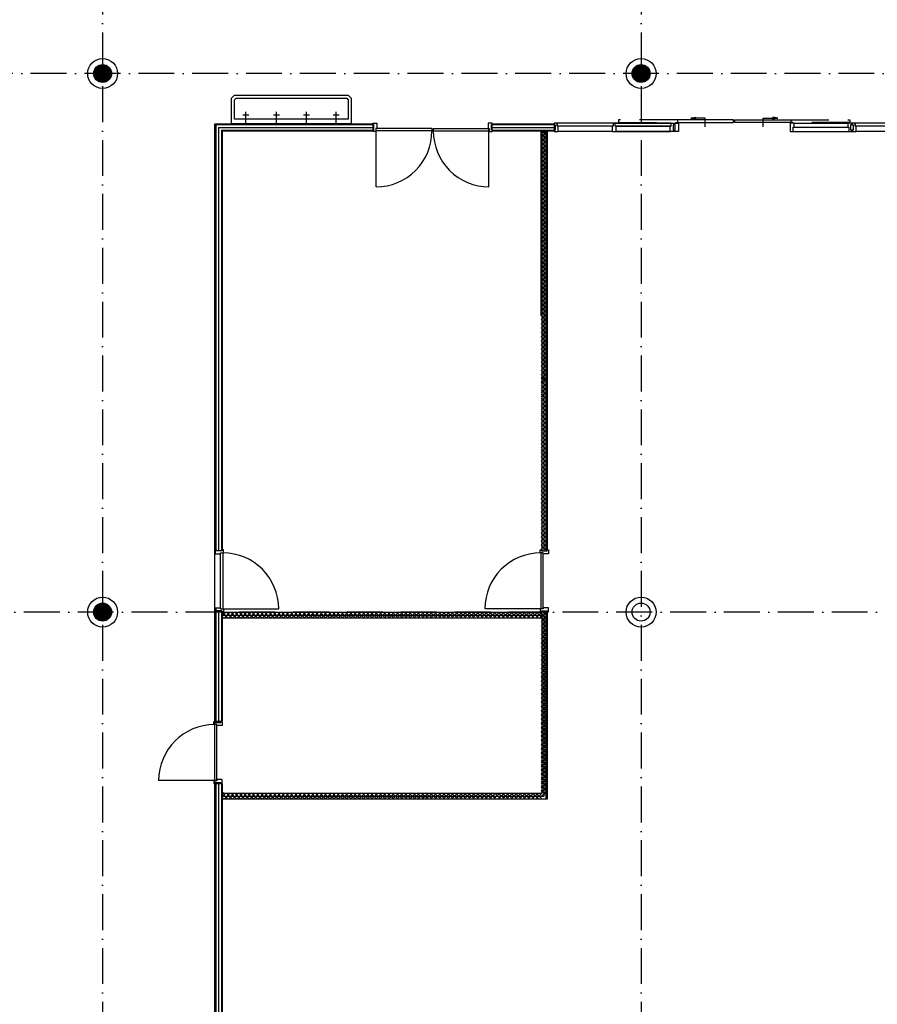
# Model space of a CAD drawing. Header units: millimetres. Extents: x 90707 to 450385, y -1262 to 949019.
# Tile 28 of 60: x 146660 to 160994, y 51254 to 67708. Entities that reach past the tile are written whole.
import ezdxf
from ezdxf.enums import TextEntityAlignment as Align

# ---------------------------------------------------------------- set-up
doc = ezdxf.new("R2010")
doc.units = ezdxf.units.MM
doc.header["$LTSCALE"] = 100
doc.linetypes.add('DASHDOT', pattern=[9, 6, -1.5, 0, -1.5])
doc.linetypes.add('HIDDEN', pattern=[9.525, 6.35, -3.175])
for name, color, linetype in [('AL$1----_ALGEMEEN', 7, 'CONTINUOUS'), ('AL$1----_MAATVOERING', 7, 'CONTINUOUS'), ('AL$7----_STRAMIEN', 1, 'DASHDOT'), ('AL$8----_HULPKOLOM', 2, 'CONTINUOUS'), ('AL22----_BINNENWAND', 7, 'CONTINUOUS'), ('AL28----_KONSTRUKTIE', 3, 'CONTINUOUS'), ('AL31----_BUITENKOZ', 7, 'CONTINUOUS'), ('AL32----_BINNENKOZ', 7, 'CONTINUOUS'), ('AL32----_DRAAIRICHTING', 1, 'CONTINUOUS'), ('AL74----_INRSANITAIR', 7, 'CONTINUOUS'), ('ALL-----_REFLIJNEN', 8, 'CONTINUOUS'), ('ALXAA---_GEWBETON', 12, 'CONTINUOUS'), ('EL6441--_DATACOM', 3, 'CONTINUOUS'), ('VOLGNUMMER', 7, 'CONTINUOUS')]:
    doc.layers.add(name, color=color, linetype=linetype)
doc.styles.get("Standard").update_dxf_attribs({"font": 'iso.shx'})

# ---------------------------------------------------------------- blocks, each defined once
blk = doc.blocks.new('A$Cca306792')
at = {"layer": 'AL$1----_ALGEMEEN', "color": 8}
for p, q in [((64259, 67066), (64301, 67107)), ((64259, 66995), (64359, 67095)), ((64259, 67071), (64359, 66971)), ((64259, 66925), (64359, 67025)), ((64259, 67000), (64359, 66900)), ((64294, 67107), (64359, 67042)), ((64259, 66854), (64359, 66954)), ((64259, 66930), (64359, 66830)), ((64259, 66783), (64359, 66883)), ((64259, 66859), (64359, 66759)), ((64259, 66712), (64359, 66812)), ((64259, 66788), (64359, 66688)), ((64259, 66642), (64359, 66742)), ((64259, 66717), (64359, 66617)), ((64259, 66571), (64359, 66671)), ((64259, 66647), (64359, 66547)), ((64259, 66500), (64359, 66600)), ((64259, 66576), (64359, 66476)), ((64259, 66430), (64359, 66530)), ((64259, 66505), (64359, 66405)), ((64259, 66359), (64359, 66459)), ((64259, 66435), (64359, 66335)), ((64259, 66288), (64359, 66388)), ((64259, 66364), (64359, 66264)), ((64259, 66217), (64359, 66317)), ((64259, 66293), (64359, 66193)), ((64259, 66147), (64359, 66247)), ((64259, 66222), (64359, 66122)), ((64259, 66076), (64359, 66176)), ((64259, 66152), (64359, 66052)), ((64259, 66005), (64359, 66105)), ((64259, 66081), (64359, 65981)), ((64259, 65935), (64359, 66035)), ((64259, 66010), (64359, 65910)), ((64259, 65864), (64359, 65964)), ((64259, 65940), (64359, 65840)), ((64259, 65793), (64359, 65893)), ((64259, 65869), (64359, 65769)), ((64259, 65722), (64359, 65822)), ((64259, 65798), (64359, 65698)), ((64259, 65652), (64359, 65752)), ((64259, 65727), (64359, 65627)), ((64259, 65581), (64359, 65681)), ((64259, 65657), (64359, 65557)), ((64259, 65510), (64359, 65610)), ((64259, 65586), (64359, 65486)), ((64259, 65440), (64359, 65540)), ((64259, 65515), (64359, 65415)), ((64259, 65369), (64359, 65469)), ((64259, 65445), (64359, 65345)), ((64259, 65298), (64359, 65398)), ((64259, 65374), (64359, 65274)), ((64259, 65227), (64359, 65327)), ((64259, 65303), (64359, 65203)), ((64259, 65157), (64359, 65257)), ((64259, 65232), (64359, 65132)), ((64259, 65086), (64359, 65186)), ((64259, 65162), (64359, 65062)), ((64259, 65015), (64359, 65115)), ((64259, 65091), (64359, 64991)), ((64259, 64945), (64359, 65045)), ((64259, 65020), (64359, 64920)), ((64259, 64874), (64359, 64974)), ((64259, 64950), (64359, 64850)), ((64259, 64803), (64359, 64903)), ((64259, 64879), (64359, 64779)), ((64259, 64733), (64359, 64833)), ((64259, 64808), (64359, 64708)), ((64259, 64662), (64359, 64762)), ((64259, 64738), (64359, 64638)), ((64259, 64591), (64359, 64691)), ((64259, 64667), (64359, 64567)), ((64259, 64520), (64359, 64620)), ((64259, 64596), (64359, 64496)), ((64259, 64450), (64359, 64550)), ((64259, 64525), (64359, 64425)), ((64259, 64379), (64359, 64479)), ((64259, 64455), (64359, 64355)), ((64259, 64308), (64359, 64408)), ((64259, 64384), (64359, 64284)), ((64259, 64238), (64359, 64338)), ((64259, 64313), (64359, 64213)), ((64259, 64167), (64359, 64267)), ((64259, 64243), (64359, 64143)), ((64259, 64096), (64359, 64196)), ((64259, 64172), (64359, 64072)), ((64259, 64172), (64359, 64072)), ((64259, 64025), (64359, 64125)), ((64259, 64025), (64359, 64125)), ((64259, 64101), (64341, 64019)), ((64259, 64101), (64359, 64001)), ((64259, 63955), (64359, 64055)), ((64259, 64030), (64359, 63930)), ((64259, 63884), (64359, 63984)), ((64259, 63960), (64359, 63860)), ((64259, 63813), (64359, 63913)), ((64259, 63889), (64359, 63789)), ((64259, 63743), (64359, 63843)), ((64259, 63818), (64359, 63718)), ((64259, 63672), (64359, 63772)), ((64259, 63748), (64359, 63648)), ((64259, 63601), (64359, 63701)), ((64259, 63677), (64359, 63577)), ((64259, 63530), (64359, 63630)), ((64259, 63606), (64359, 63506)), ((64259, 63460), (64359, 63560)), ((64259, 63535), (64359, 63435)), ((64259, 63389), (64359, 63489)), ((64259, 63465), (64359, 63365)), ((64259, 63318), (64359, 63418)), ((64259, 63394), (64359, 63294)), ((64259, 63248), (64359, 63348)), ((64259, 63323), (64359, 63223)), ((64259, 63177), (64359, 63277)), ((64259, 63253), (64359, 63153)), ((64259, 63106), (64359, 63206)), ((64259, 63182), (64359, 63082)), ((64259, 63035), (64359, 63135)), ((64259, 63111), (64341, 63029)), ((64259, 63111), (64359, 63011)), ((64259, 62965), (64359, 63065)), ((64259, 63040), (64359, 62940)), ((64259, 62894), (64359, 62994))]:
    blk.add_line(p, q, dxfattribs=at)
at = {"layer": 'AL$1----_MAATVOERING', "color": 8}
blk.add_line((58803, 51070), (58803, 65105), dxfattribs=at)
at = {"layer": 'AL$7----_STRAMIEN', "color": 1}
for points in [[(56928, 78659), (56928, 39870)], [(65928, 78659), (65928, 39870)], [(86028, 68070), (47456, 68070)], [(146222, 59070), (2867, 59070)]]:
    blk.add_lwpolyline(points, dxfattribs=at)
at = {"layer": 'AL$8----_HULPKOLOM', "color": 8}
for centre in [(56928, 68070), (65928, 68070), (56928, 59070), (65928, 59070)]:
    blk.add_circle(centre, 250, dxfattribs=at)
at = {"layer": 'AL22----_BINNENWAND', "color": 8}
for p, q in [((58803, 59805), (58803, 67232)), ((58803, 67232), (58928, 67232)), ((58803, 67232), (61444, 67232)), ((61444, 67232), (61444, 67107)), ((63441, 67232), (64470, 67232)), ((63441, 67107), (63441, 67232)), ((64477, 67232), (64477, 67107)), ((58928, 67107), (58928, 60116)), ((61444, 67107), (58928, 67107)), ((64476, 67107), (63441, 67107)), ((64259, 64019), (64259, 67107)), ((64259, 67107), (64359, 67107)), ((64359, 67107), (64359, 64019)), ((64359, 67101), (64359, 60098)), ((64259, 62996), (64359, 62897)), ((64259, 62926), (64359, 62826)), ((64259, 62809), (64359, 62909)), ((64259, 62855), (64359, 62756)), ((64259, 62738), (64359, 62838)), ((64259, 62785), (64359, 62686)), ((64259, 62667), (64359, 62767)), ((64259, 62714), (64359, 62615)), ((64259, 62596), (64359, 62696)), ((64259, 62644), (64359, 62545)), ((64259, 62524), (64359, 62625)), ((64259, 62573), (64359, 62474)), ((64259, 62453), (64359, 62554)), ((64259, 62503), (64359, 62404)), ((64259, 62382), (64359, 62483)), ((64259, 62433), (64359, 62334)), ((64259, 62311), (64359, 62412)), ((64259, 62362), (64359, 62263)), ((64259, 62240), (64359, 62341)), ((64259, 62292), (64359, 62193)), ((64259, 62169), (64359, 62270)), ((64259, 62221), (64359, 62122)), ((64259, 62098), (64359, 62199)), ((64259, 62151), (64359, 62052)), ((64259, 62027), (64359, 62128)), ((64259, 62081), (64359, 61982)), ((64259, 61956), (64359, 62057)), ((64259, 62010), (64359, 61911)), ((64259, 61885), (64359, 61986)), ((64259, 61940), (64359, 61841)), ((64259, 61814), (64359, 61915)), ((64259, 61869), (64359, 61770)), ((64259, 61743), (64359, 61844)), ((64259, 61799), (64359, 61700)), ((64259, 61672), (64359, 61773)), ((64259, 61729), (64359, 61630)), ((64259, 61601), (64359, 61702)), ((64259, 61658), (64359, 61559)), ((64259, 61530), (64359, 61631)), ((64259, 61588), (64359, 61489)), ((64259, 61459), (64359, 61560)), ((64259, 61517), (64359, 61418)), ((64259, 61388), (64359, 61489)), ((64259, 61447), (64359, 61348)), ((64259, 61317), (64359, 61418)), ((64259, 61377), (64359, 61277)), ((64259, 61246), (64359, 61347)), ((64259, 61306), (64359, 61207)), ((64259, 61175), (64359, 61276)), ((64259, 61236), (64359, 61137)), ((64259, 61104), (64359, 61205)), ((64259, 61165), (64359, 61066)), ((64259, 61033), (64359, 61134)), ((64259, 61095), (64359, 60996)), ((64259, 60962), (64359, 61063)), ((64259, 61025), (64359, 60925)), ((64259, 60889), (64359, 60990)), ((64259, 60954), (64359, 60855)), ((64259, 60824), (64359, 60925)), ((64259, 60884), (64359, 60785)), ((64259, 60753), (64359, 60854)), ((64259, 60813), (64359, 60714)), ((64259, 60682), (64359, 60783)), ((64259, 60743), (64359, 60644)), ((64259, 60611), (64359, 60711)), ((64259, 60673), (64359, 60573)), ((64259, 60540), (64359, 60640)), ((64259, 60602), (64359, 60503)), ((64259, 60471), (64359, 60572)), ((64259, 60400), (64359, 60501)), ((64259, 60461), (64359, 60362)), ((64259, 60329), (64359, 60430)), ((64259, 60391), (64359, 60292)), ((64259, 60258), (64359, 60359)), ((64259, 60320), (64359, 60221)), ((64259, 60189), (64359, 60289)), ((64259, 60252), (64359, 60153)), ((64259, 60117), (64359, 60218)), ((64259, 60185), (64359, 60086)), ((58928, 59078), (58928, 58970)), ((58928, 59010), (58987, 59070)), ((58958, 58970), (59058, 59070)), ((58997, 59070), (59098, 58970)), ((59029, 58970), (59128, 59070)), ((59068, 59070), (59169, 58970)), ((59099, 58970), (59198, 59070)), ((59139, 59070), (59240, 58970)), ((59170, 58970), (59269, 59070)), ((59210, 59070), (59311, 58970)), ((59240, 58970), (59339, 59070)), ((59281, 59070), (59382, 58970)), ((59310, 58970), (59410, 59070)), ((59352, 59070), (59453, 58970)), ((59381, 58970), (59480, 59070)), ((59423, 59070), (59524, 58970)), ((59451, 58970), (59550, 59070)), ((59494, 59070), (59595, 58970)), ((59522, 58970), (59621, 59070)), ((59565, 59070), (59666, 58970)), ((59592, 58970), (59691, 59070)), ((59636, 59070), (59737, 58970)), ((59662, 58970), (59762, 59070)), ((59707, 59070), (59808, 58970)), ((59733, 58970), (59832, 59070)), ((59778, 59070), (59879, 58970)), ((59803, 58970), (59902, 59070)), ((59849, 59070), (59950, 58970)), ((59874, 58970), (59973, 59070)), ((59920, 59070), (60021, 58970)), ((59944, 58970), (60043, 59070)), ((59991, 59070), (60092, 58970)), ((60015, 58970), (60114, 59070)), ((60062, 59070), (60163, 58970)), ((60085, 58970), (60184, 59070)), ((60133, 59070), (60234, 58970)), ((60155, 58970), (60254, 59070)), ((60204, 59070), (60305, 58970)), ((60226, 58970), (60325, 59070)), ((60275, 59070), (60376, 58970)), ((60296, 58970), (60395, 59070)), ((60346, 59070), (60447, 58970)), ((60367, 58970), (60466, 59070)), ((60417, 59070), (60518, 58970)), ((60437, 58970), (60536, 59070)), ((60488, 59070), (60589, 58970)), ((60507, 58970), (60606, 59070)), ((60559, 59070), (60660, 58970)), ((60578, 58970), (60677, 59070)), ((60630, 59070), (60731, 58970)), ((60648, 58970), (60747, 59070)), ((60701, 59070), (60802, 58970)), ((60719, 58970), (60818, 59070)), ((60772, 59070), (60873, 58970)), ((60789, 58970), (60888, 59070)), ((60843, 59070), (60944, 58970)), ((60859, 58970), (60958, 59070)), ((60914, 59070), (61015, 58970)), ((60930, 58970), (61029, 59070)), ((60985, 59070), (61086, 58970)), ((61000, 58970), (61099, 59070)), ((61057, 59070), (61157, 58970)), ((61071, 58970), (61170, 59070)), ((61128, 59070), (61228, 58970)), ((61141, 58970), (61240, 59070)), ((61199, 59070), (61299, 58970)), ((61211, 58970), (61311, 59070)), ((61270, 59070), (61370, 58970)), ((61282, 58970), (61381, 59070)), ((61341, 59070), (61441, 58970)), ((61352, 58970), (61451, 59070)), ((61412, 59070), (61512, 58970)), ((61423, 58970), (61522, 59070)), ((61483, 59070), (61584, 58970)), ((61493, 58970), (61592, 59070)), ((61554, 59070), (61655, 58970)), ((61563, 58970), (61663, 59070)), ((61625, 59070), (61726, 58970)), ((61634, 58970), (61733, 59070)), ((61696, 59070), (61797, 58970)), ((61704, 58970), (61803, 59070)), ((61767, 59070), (61868, 58970)), ((61775, 58970), (61874, 59070)), ((61838, 59070), (61939, 58970)), ((61845, 58970), (61944, 59070)), ((61909, 59070), (62010, 58970)), ((61915, 58970), (62015, 59070)), ((61980, 59070), (62081, 58970)), ((61986, 58970), (62085, 59070)), ((62051, 59070), (62152, 58970)), ((62056, 58970), (62155, 59070)), ((62122, 59070), (62223, 58970)), ((62127, 58970), (62226, 59070)), ((62193, 59070), (62294, 58970)), ((62197, 58970), (62296, 59070)), ((62264, 59070), (62365, 58970)), ((62267, 58970), (62367, 59070)), ((62335, 59070), (62436, 58970)), ((62338, 58970), (62437, 59070)), ((62406, 59070), (62507, 58970)), ((62408, 58970), (62507, 59070)), ((62477, 59070), (62578, 58970)), ((62479, 58970), (62578, 59070)), ((62548, 59070), (62649, 58970)), ((62549, 58970), (62648, 59070)), ((62619, 58970), (62719, 59070)), ((62619, 59070), (62720, 58970)), ((62690, 58970), (62789, 59070)), ((62690, 59070), (62791, 58970)), ((62760, 58970), (62859, 59070)), ((62761, 59070), (62862, 58970)), ((62831, 58970), (62930, 59070)), ((62832, 59070), (62933, 58970)), ((62901, 58970), (63000, 59070)), ((62903, 59070), (63004, 58970)), ((62971, 58970), (63071, 59070)), ((62974, 59070), (63075, 58970)), ((63042, 58970), (63141, 59070)), ((63045, 59070), (63146, 58970)), ((63112, 58970), (63211, 59070)), ((63116, 59070), (63217, 58970)), ((63183, 58970), (63282, 59070)), ((63187, 59070), (63288, 58970)), ((63253, 58970), (63352, 59070)), ((63258, 59070), (63359, 58970)), ((63324, 58970), (63423, 59070)), ((63329, 59070), (63430, 58970)), ((63394, 58970), (63493, 59070)), ((63400, 59070), (63501, 58970)), ((63464, 58970), (63563, 59070)), ((63471, 59070), (63572, 58970)), ((63535, 58970), (63634, 59070)), ((63542, 59070), (63643, 58970)), ((63605, 58970), (63704, 59070)), ((63613, 59070), (63714, 58970)), ((63676, 58970), (63775, 59070)), ((63684, 59070), (63785, 58970)), ((63746, 58970), (63845, 59070)), ((63755, 59070), (63856, 58970)), ((63816, 58970), (63915, 59070)), ((63826, 59070), (63927, 58970)), ((63887, 58970), (63986, 59070)), ((63897, 59070), (63998, 58970)), ((63957, 58970), (64056, 59070)), ((63968, 59070), (64069, 58970)), ((64028, 58970), (64127, 59070)), ((64039, 59070), (64140, 58970)), ((64098, 58970), (64197, 59070)), ((64110, 59070), (64211, 58970)), ((64181, 59070), (64259, 58992)), ((64252, 59070), (64259, 59063)), ((64259, 59044), (64305, 59091)), ((64259, 58973), (64359, 59074)), ((64293, 59091), (64359, 59025)), ((64359, 59087), (64359, 55943)), ((58803, 51255), (58803, 59024)), ((58928, 59067), (59027, 58970)), ((58928, 59024), (58928, 57255)), ((58928, 58997), (58956, 58970)), ((64168, 58970), (64259, 59061)), ((64239, 58970), (64259, 58990)), ((64259, 59053), (64359, 58954)), ((64259, 58902), (64359, 59003)), ((64259, 58983), (64359, 58884)), ((64259, 58831), (64359, 58932)), ((64259, 58912), (64359, 58813)), ((64259, 58760), (64359, 58861)), ((64259, 58842), (64359, 58743)), ((64259, 58689), (64359, 58790)), ((64259, 58772), (64359, 58673)), ((64259, 58618), (64359, 58719)), ((64259, 58701), (64359, 58602)), ((64259, 58547), (64359, 58648)), ((64259, 58631), (64359, 58532)), ((64259, 58476), (64359, 58577)), ((64259, 58560), (64359, 58461)), ((64259, 58405), (64359, 58506)), ((64259, 58490), (64359, 58391)), ((64259, 58334), (64359, 58435)), ((64259, 58420), (64359, 58321)), ((64259, 58263), (64359, 58364)), ((64259, 58349), (64359, 58250)), ((64259, 58192), (64359, 58293)), ((64259, 58279), (64359, 58180)), ((64259, 58121), (64359, 58222)), ((64259, 58208), (64359, 58109)), ((64259, 58050), (64359, 58151)), ((64259, 58138), (64359, 58039)), ((64259, 57979), (64359, 58080)), ((64259, 58068), (64359, 57968)), ((64259, 57908), (64359, 58009)), ((64259, 57997), (64359, 57898)), ((64259, 57837), (64359, 57938)), ((64259, 57927), (64359, 57828)), ((64259, 57766), (64359, 57867)), ((64259, 57856), (64359, 57757)), ((64259, 57695), (64359, 57796)), ((64259, 57786), (64359, 57687)), ((64259, 57624), (64359, 57725)), ((64259, 57716), (64359, 57616)), ((64259, 57553), (64359, 57654)), ((64259, 57645), (64359, 57546)), ((64259, 57482), (64359, 57583)), ((64259, 57575), (64359, 57476)), ((64259, 57411), (64359, 57512)), ((64259, 57504), (64359, 57405)), ((64259, 57340), (64359, 57441)), ((64259, 57434), (64359, 57335)), ((64259, 57269), (64359, 57370)), ((64259, 57364), (64359, 57264)), ((64259, 57198), (64359, 57299)), ((64259, 57293), (64359, 57194)), ((58919, 57240), (58794, 57240)), ((64259, 57127), (64359, 57228)), ((64259, 57223), (64359, 57124)), ((64259, 57056), (64359, 57157)), ((64259, 57152), (64359, 57053)), ((64259, 56985), (64359, 57086)), ((64259, 57082), (64359, 56983)), ((64259, 56914), (64359, 57015)), ((64259, 57012), (64359, 56912)), ((64259, 56843), (64359, 56944)), ((64259, 56941), (64359, 56842)), ((64259, 56772), (64359, 56873)), ((64259, 56871), (64359, 56772)), ((64259, 56701), (64359, 56802)), ((64259, 56800), (64359, 56701)), ((64259, 56630), (64359, 56731)), ((64259, 56730), (64359, 56631)), ((64259, 56559), (64359, 56660)), ((64259, 56660), (64359, 56560)), ((64259, 56488), (64359, 56589)), ((64259, 56589), (64359, 56490)), ((64259, 56519), (64359, 56420)), ((64259, 56417), (64359, 56518)), ((64259, 56448), (64359, 56349)), ((64259, 56346), (64359, 56447)), ((64259, 56378), (64359, 56279)), ((64259, 56275), (64359, 56375)), ((64259, 56308), (64359, 56208)), ((64259, 56204), (64359, 56304)), ((58794, 56206), (58919, 56206)), ((58928, 56200), (58928, 51070)), ((64259, 56237), (64359, 56138)), ((64259, 56133), (64359, 56233)), ((64259, 56167), (64359, 56068)), ((64259, 56062), (64359, 56162)), ((58928, 56051), (58928, 55943)), ((58928, 55983), (58987, 56043)), ((58928, 56040), (59027, 55943)), ((58928, 55970), (58956, 55943)), ((58958, 55943), (59058, 56043)), ((58997, 56043), (59098, 55943)), ((59029, 55943), (59128, 56043)), ((59068, 56043), (59169, 55943)), ((59099, 55943), (59198, 56043)), ((59139, 56043), (59240, 55943)), ((59170, 55943), (59269, 56043)), ((59210, 56043), (59311, 55943)), ((59240, 55943), (59339, 56043)), ((59281, 56043), (59382, 55943)), ((59310, 55943), (59410, 56043)), ((59352, 56043), (59453, 55943)), ((59381, 55943), (59480, 56043)), ((59423, 56043), (59524, 55943)), ((59451, 55943), (59550, 56043)), ((59494, 56043), (59595, 55943)), ((59522, 55943), (59621, 56043)), ((59565, 56043), (59666, 55943)), ((59592, 55943), (59691, 56043)), ((59636, 56043), (59737, 55943)), ((59662, 55943), (59762, 56043)), ((59707, 56043), (59808, 55943)), ((59733, 55943), (59832, 56043)), ((59778, 56043), (59879, 55943)), ((59803, 55943), (59902, 56043)), ((59849, 56043), (59950, 55943)), ((59874, 55943), (59973, 56043)), ((59920, 56043), (60021, 55943)), ((59944, 55943), (60043, 56043)), ((59991, 56043), (60092, 55943)), ((60015, 55943), (60114, 56043)), ((60062, 56043), (60163, 55943)), ((60085, 55943), (60184, 56043)), ((60133, 56043), (60234, 55943)), ((60155, 55943), (60254, 56043)), ((60204, 56043), (60305, 55943)), ((60226, 55943), (60325, 56043)), ((60275, 56043), (60376, 55943)), ((60296, 55943), (60395, 56043)), ((60346, 56043), (60447, 55943)), ((60367, 55943), (60466, 56043)), ((60417, 56043), (60518, 55943)), ((60437, 55943), (60536, 56043)), ((60488, 56043), (60589, 55943)), ((60507, 55943), (60606, 56043)), ((60559, 56043), (60660, 55943)), ((60578, 55943), (60677, 56043)), ((60630, 56043), (60731, 55943)), ((60648, 55943), (60747, 56043)), ((60701, 56043), (60802, 55943)), ((60719, 55943), (60818, 56043)), ((60772, 56043), (60873, 55943)), ((60789, 55943), (60888, 56043)), ((60843, 56043), (60944, 55943)), ((60859, 55943), (60958, 56043)), ((60914, 56043), (61015, 55943)), ((60930, 55943), (61029, 56043)), ((60985, 56043), (61086, 55943)), ((61000, 55943), (61099, 56043)), ((61057, 56043), (61157, 55943)), ((61071, 55943), (61170, 56043)), ((61128, 56043), (61228, 55943)), ((61141, 55943), (61240, 56043)), ((61199, 56043), (61299, 55943)), ((61211, 55943), (61311, 56043)), ((61270, 56043), (61370, 55943)), ((61282, 55943), (61381, 56043)), ((61341, 56043), (61441, 55943)), ((61352, 55943), (61451, 56043)), ((61412, 56043), (61512, 55943)), ((61423, 55943), (61522, 56043)), ((61483, 56043), (61584, 55943)), ((61493, 55943), (61592, 56043)), ((61554, 56043), (61655, 55943)), ((61563, 55943), (61663, 56043)), ((61625, 56043), (61726, 55943)), ((61634, 55943), (61733, 56043)), ((61696, 56043), (61797, 55943)), ((61704, 55943), (61803, 56043)), ((61767, 56043), (61868, 55943)), ((61775, 55943), (61874, 56043)), ((61838, 56043), (61939, 55943)), ((61845, 55943), (61944, 56043)), ((61909, 56043), (62010, 55943)), ((61915, 55943), (62015, 56043)), ((61980, 56043), (62081, 55943)), ((61986, 55943), (62085, 56043)), ((62051, 56043), (62152, 55943)), ((62056, 55943), (62155, 56043)), ((62122, 56043), (62223, 55943)), ((62127, 55943), (62226, 56043)), ((62193, 56043), (62294, 55943)), ((62197, 55943), (62296, 56043)), ((62264, 56043), (62365, 55943)), ((62267, 55943), (62367, 56043)), ((62335, 56043), (62436, 55943)), ((62338, 55943), (62437, 56043)), ((62406, 56043), (62507, 55943)), ((62408, 55943), (62507, 56043)), ((62477, 56043), (62578, 55943)), ((62479, 55943), (62578, 56043)), ((62548, 56043), (62649, 55943)), ((62549, 55943), (62648, 56043)), ((62619, 55943), (62719, 56043)), ((62619, 56043), (62720, 55943)), ((62690, 55943), (62789, 56043)), ((62690, 56043), (62791, 55943)), ((62760, 55943), (62859, 56043)), ((62761, 56043), (62862, 55943)), ((62831, 55943), (62930, 56043)), ((62832, 56043), (62933, 55943)), ((62901, 55943), (63000, 56043)), ((62903, 56043), (63004, 55943)), ((62971, 55943), (63071, 56043)), ((62974, 56043), (63075, 55943)), ((63042, 55943), (63141, 56043)), ((63045, 56043), (63146, 55943)), ((63112, 55943), (63211, 56043)), ((63116, 56043), (63217, 55943)), ((63183, 55943), (63282, 56043)), ((63187, 56043), (63288, 55943)), ((63253, 55943), (63352, 56043)), ((63258, 56043), (63359, 55943)), ((63324, 55943), (63423, 56043)), ((63329, 56043), (63430, 55943)), ((63394, 55943), (63493, 56043)), ((63400, 56043), (63501, 55943)), ((63461, 55943), (63561, 56043)), ((63482, 56043), (63583, 55943)), ((63540, 55943), (63639, 56043)), ((63542, 56043), (63643, 55943)), ((63610, 55943), (63709, 56043)), ((63613, 56043), (63714, 55943)), ((63680, 55943), (63780, 56043)), ((63684, 56043), (63785, 55943)), ((63751, 55943), (63850, 56043)), ((63755, 56043), (63856, 55943)), ((63821, 55943), (63920, 56043)), ((63826, 56043), (63927, 55943)), ((63892, 55943), (63991, 56043)), ((63897, 56043), (63998, 55943)), ((63962, 55943), (64061, 56043)), ((63968, 56043), (64069, 55943)), ((64033, 55943), (64132, 56043)), ((64037, 56043), (64138, 55943)), ((64102, 55943), (64201, 56043)), ((64112, 56043), (64213, 55943)), ((64168, 55943), (64259, 56034)), ((64173, 56043), (64274, 55943)), ((64239, 55943), (64259, 55963)), ((64259, 56096), (64359, 55997)), ((64259, 55991), (64359, 56091))]:
    blk.add_line(p, q, dxfattribs=at)
at = {"layer": 'AL22----_BINNENWAND', "color": 8, "linetype": 'Continuous'}
for p, q in [((58818, 67217), (58818, 60105)), ((58818, 67217), (61444, 67217)), ((63441, 67217), (64470, 67217)), ((58913, 67122), (58913, 60095)), ((58913, 67122), (61444, 67122)), ((63441, 67122), (64473, 67122)), ((64274, 60101), (64274, 67101)), ((64344, 60098), (64344, 67101)), ((58818, 59129), (58818, 58970)), ((58913, 59071), (58913, 58970)), ((58928, 59070), (64259, 59070)), ((58928, 58970), (58928, 59070)), ((64259, 59070), (64259, 58970)), ((64274, 56043), (64274, 59088)), ((64344, 55943), (64344, 59088)), ((58818, 59024), (58818, 57250)), ((58913, 59024), (58913, 57255)), ((64259, 58970), (58928, 58970)), ((58818, 56213), (58818, 51070)), ((58913, 56200), (58913, 51070)), ((58913, 56044), (58913, 55943)), ((58928, 55943), (58928, 56043)), ((58928, 56043), (64274, 56043)), ((64359, 55943), (58928, 55943))]:
    blk.add_line(p, q, dxfattribs=at)
at = {"layer": 'AL28----_KONSTRUKTIE', "color": 8}
for centre in [(56928, 68070), (65928, 68070), (56928, 59070), (65928, 59070)]:
    blk.add_circle(centre, 150, dxfattribs=at)
at = {"layer": 'AL31----_BUITENKOZ', "color": 8}
for points in [[(66757, 67326), (66839, 67342), (66839, 67326)], [(66757, 67326), (66839, 67310), (66839, 67326)], [(67000, 67179), (67000, 67326), (66757, 67326)], [(67969, 67179), (67969, 67326), (68212, 67326)], [(68212, 67326), (68130, 67342), (68130, 67326)], [(68212, 67326), (68130, 67310), (68130, 67326)]]:
    blk.add_lwpolyline(points, dxfattribs=at)
at = {"layer": 'AL31----_BUITENKOZ', "color": 8, "linetype": 'HIDDEN'}
for points in [[(66536, 67294), (65550, 67294), (65550, 67253), (66536, 67253)], [(68433, 67294), (69418, 67294), (69418, 67253), (68433, 67253)]]:
    blk.add_lwpolyline(points, dxfattribs=at)
at = {"layer": 'AL31----_BUITENKOZ', "color": 8, "linetype": 'Continuous'}
for points in [[(67474, 67253), (67474, 67294), (66536, 67294), (66536, 67253)], [(67494, 67253), (67494, 67294), (68433, 67294), (68433, 67253)]]:
    blk.add_lwpolyline(points, close=True, dxfattribs=at)
at = {"layer": 'AL32----_BINNENKOZ', "color": 8}
for p, q in [((61444, 67217), (61444, 67239)), ((61444, 67239), (61511, 67239)), ((61460, 67217), (61444, 67217)), ((61460, 67125), (61460, 67217)), ((61511, 67151), (61494, 67151)), ((61494, 67151), (61494, 67100)), ((62430, 67151), (61500, 67151)), ((61500, 67111), (61500, 67151)), ((61511, 67239), (61511, 67151)), ((62430, 67151), (62430, 67111)), ((62455, 67151), (62455, 67111)), ((62455, 67151), (63385, 67151)), ((63441, 67239), (63374, 67239)), ((63374, 67239), (63374, 67151)), ((63374, 67151), (63391, 67151)), ((63385, 67111), (63385, 67151)), ((63391, 67151), (63391, 67100)), ((63425, 67125), (63425, 67217)), ((63425, 67217), (63441, 67217)), ((63441, 67217), (63441, 67239)), ((64477, 67239), (64477, 67214)), ((64527, 67239), (64477, 67239)), ((64477, 67214), (64493, 67214)), ((64493, 67214), (64493, 67122)), ((64527, 67239), (64527, 67188)), ((64527, 67188), (64527, 67239)), ((65462, 67239), (64527, 67239)), ((64544, 67188), (64527, 67188)), ((64544, 67100), (64544, 67188)), ((65445, 67188), (64544, 67188)), ((65462, 67188), (65445, 67188)), ((65445, 67188), (65445, 67100)), ((65462, 67239), (65462, 67188)), ((65495, 67239), (65462, 67239)), ((65495, 67239), (66429, 67239)), ((66429, 67239), (65495, 67239)), ((65495, 67188), (65495, 67239)), ((65512, 67188), (65495, 67188)), ((65512, 67188), (66412, 67188)), ((66412, 67188), (65512, 67188)), ((65512, 67100), (65512, 67188)), ((66412, 67100), (66412, 67188)), ((66412, 67188), (66429, 67188)), ((66429, 67188), (66429, 67239)), ((66429, 67239), (66479, 67239)), ((66479, 67214), (66463, 67214)), ((66463, 67214), (66463, 67122)), ((66479, 67239), (66479, 67214)), ((69457, 67239), (69457, 67214)), ((69507, 67239), (69457, 67239)), ((69457, 67214), (69473, 67214)), ((69473, 67214), (69473, 67122)), ((69507, 67239), (69507, 67188)), ((70441, 67239), (69507, 67239)), ((69507, 67188), (69507, 67239)), ((69524, 67188), (69507, 67188)), ((70424, 67188), (69524, 67188)), ((69524, 67100), (69524, 67188)), ((61444, 67100), (61444, 67125)), ((61444, 67125), (61460, 67125)), ((61494, 67100), (61444, 67100)), ((62430, 67111), (61500, 67111)), ((62430, 67111), (62455, 67111)), ((62455, 67111), (63385, 67111)), ((63391, 67100), (63441, 67100)), ((63441, 67125), (63425, 67125)), ((63441, 67100), (63441, 67125)), ((64493, 67122), (64477, 67122)), ((64477, 67122), (64477, 67100)), ((64477, 67100), (64544, 67100)), ((65445, 67100), (64544, 67100)), ((65445, 67100), (65512, 67100)), ((65512, 67100), (66412, 67100)), ((66412, 67100), (65512, 67100)), ((65512, 67100), (66412, 67100)), ((66412, 67100), (65512, 67100)), ((66479, 67100), (66412, 67100)), ((66463, 67122), (66479, 67122)), ((66479, 67122), (66479, 67100)), ((69473, 67122), (69457, 67122)), ((69457, 67122), (69457, 67100)), ((69457, 67100), (69524, 67100)), ((70424, 67100), (69524, 67100)), ((58831, 60109), (58809, 60109)), ((58809, 60109), (58809, 60042)), ((58831, 60093), (58831, 60109)), ((58923, 60093), (58831, 60093)), ((58897, 60059), (58937, 60059)), ((58897, 60042), (58897, 60059)), ((58897, 60059), (58948, 60059)), ((58897, 59125), (58897, 60059)), ((58948, 60109), (58923, 60109)), ((58923, 60109), (58923, 60093)), ((58937, 60059), (58937, 59125)), ((58937, 60059), (58937, 59125)), ((58948, 60059), (58948, 60109)), ((64240, 60109), (64265, 60109)), ((64240, 60059), (64240, 60109)), ((64291, 60059), (64240, 60059)), ((64251, 60059), (64251, 59125)), ((64291, 60059), (64251, 60059)), ((64251, 60059), (64251, 59125)), ((64265, 60109), (64265, 60093)), ((64265, 60093), (64357, 60093)), ((64291, 59125), (64291, 60059)), ((64291, 60042), (64291, 60059)), ((64357, 60093), (64357, 60109)), ((64357, 60109), (64379, 60109)), ((64379, 60109), (64379, 60042)), ((58809, 60042), (58897, 60042)), ((64379, 60042), (64291, 60042)), ((58809, 59075), (58809, 59142)), ((58809, 59142), (58897, 59142)), ((58831, 59075), (58809, 59075)), ((58831, 59091), (58831, 59075)), ((58923, 59091), (58831, 59091)), ((58897, 59142), (58897, 59125)), ((58897, 59125), (58948, 59125)), ((58923, 59075), (58923, 59091)), ((58948, 59075), (58923, 59075)), ((58948, 59125), (58948, 59075)), ((64291, 59125), (64240, 59125)), ((64240, 59125), (64240, 59075)), ((64240, 59075), (64265, 59075)), ((64265, 59075), (64265, 59091)), ((64265, 59091), (64357, 59091)), ((64379, 59142), (64291, 59142)), ((64291, 59142), (64291, 59125)), ((64357, 59091), (64357, 59075)), ((64357, 59075), (64379, 59075)), ((64379, 59075), (64379, 59142)), ((58924, 58821), (58924, 59019)), ((58787, 57240), (58812, 57240)), ((58787, 57190), (58787, 57240)), ((58838, 57190), (58787, 57190)), ((58838, 57190), (58798, 57190)), ((58798, 57190), (58798, 56256)), ((58812, 57240), (58812, 57224)), ((58812, 57224), (58904, 57224)), ((58838, 57173), (58838, 57190)), ((58838, 56256), (58838, 57190)), ((58926, 57173), (58838, 57173)), ((58904, 57224), (58904, 57240)), ((58904, 57240), (58926, 57240)), ((58926, 57240), (58926, 57173)), ((58926, 56273), (58838, 56273)), ((58838, 56273), (58838, 56256)), ((58926, 56206), (58926, 56273)), ((58838, 56256), (58787, 56256)), ((58787, 56256), (58787, 56206)), ((58787, 56206), (58812, 56206)), ((58798, 56256), (58838, 56256)), ((58812, 56206), (58812, 56222)), ((58812, 56222), (58904, 56222)), ((58904, 56222), (58904, 56206)), ((58904, 56206), (58926, 56206)), ((58948, 56048), (58923, 56048)), ((58924, 55794), (58924, 55992))]:
    blk.add_line(p, q, dxfattribs=at)
for points in [[(66484, 67100), (66484, 67125), (66500, 67125), (66500, 67217), (66484, 67217), (66484, 67239), (66551, 67239), (66551, 67176), (66551, 67176), (66551, 67100), (66484, 67100)], [(68484, 67239), (69385, 67239)], [(68484, 67176), (69385, 67176)], [(69452, 67100), (69452, 67125), (69436, 67125), (69436, 67217), (69452, 67217), (69452, 67239), (69385, 67239), (69385, 67176), (69402, 67176), (69402, 67100), (69452, 67100)], [(68467, 67100), (69402, 67100)]]:
    blk.add_lwpolyline(points, dxfattribs=at)
blk.add_lwpolyline([(68484, 67176), (68484, 67239), (68417, 67239), (68417, 67100), (68467, 67100), (68467, 67176)], close=True, dxfattribs=at)
at = {"layer": 'AL32----_DRAAIRICHTING', "color": 8}
for p, q in [((61500, 66177), (61500, 67111)), ((63385, 66177), (63385, 67111)), ((58937, 59125), (59871, 59125)), ((64251, 59125), (63317, 59125)), ((58844, 56256), (57864, 56256))]:
    blk.add_line(p, q, dxfattribs=at)
for centre, radius, start, end in [((61500, 67108), 931, 270.0361, 0.2098), ((63386, 67108), 931, 179.7902, 269.9639), ((58937, 59125), 934, 360, 90), ((64251, 59125), 934, 90, 180), ((58798, 56256), 934, 90, 180)]:
    blk.add_arc(centre, radius, start, end, dxfattribs=at)
at = {"layer": 'AL74----_INRSANITAIR', "color": 8, "linetype": 'Continuous'}
for p, q in [((59083, 67657), (59133, 67707)), ((59083, 67532), (59083, 67657)), ((59133, 67707), (61033, 67707)), ((59133, 67632), (59158, 67657)), ((59133, 67532), (59133, 67632)), ((59158, 67657), (61008, 67657)), ((61008, 67657), (61033, 67632)), ((61033, 67707), (61083, 67657)), ((61033, 67632), (61033, 67532)), ((61083, 67657), (61083, 67532)), ((59083, 67232), (59083, 67532)), ((59133, 67307), (59133, 67532)), ((61033, 67532), (61033, 67307)), ((61083, 67532), (61083, 67232)), ((61033, 67307), (59133, 67307)), ((61083, 67232), (59083, 67232))]:
    blk.add_line(p, q, dxfattribs=at)
for points in [[(59270, 67382), (59370, 67382)], [(59320, 67232), (59320, 67432)], [(59783, 67382), (59883, 67382)], [(59833, 67232), (59833, 67432)], [(60283, 67382), (60383, 67382)], [(60333, 67232), (60333, 67432)], [(60783, 67382), (60883, 67382)], [(60833, 67232), (60833, 67432)]]:
    blk.add_lwpolyline(points, dxfattribs=at)
at = {"layer": 'ALL-----_REFLIJNEN', "color": 8, "linetype": 'Continuous'}
for p, q in [((58866, 67170), (58866, 60101)), ((58866, 67170), (61444, 67170)), ((63441, 67170), (64476, 67170)), ((64309, 64019), (64309, 67107)), ((64309, 60102), (64309, 67101)), ((58866, 59091), (58866, 58970)), ((64309, 55993), (64309, 59087)), ((58866, 59024), (58866, 57247)), ((58928, 59020), (64259, 59020)), ((58866, 56203), (58866, 51070)), ((58928, 55993), (64309, 55993))]:
    blk.add_line(p, q, dxfattribs=at)
at = {"layer": 'ALXAA---_GEWBETON', "color": 8}
for p, q in [((56788, 68016), (56788, 68123)), ((56808, 67980), (56808, 68160)), ((56828, 67958), (56828, 68181)), ((56848, 67943), (56848, 68196)), ((56868, 67932), (56868, 68207)), ((56888, 67925), (56888, 68214)), ((56908, 67921), (56908, 68218)), ((56928, 67920), (56928, 68220)), ((56948, 67921), (56948, 68218)), ((56968, 67925), (56968, 68214)), ((56988, 67932), (56988, 68207)), ((57008, 67943), (57008, 68196)), ((57028, 67958), (57028, 68181)), ((57048, 67980), (57048, 68160)), ((57068, 68016), (57068, 68123)), ((65788, 68016), (65788, 68123)), ((65808, 67980), (65808, 68160)), ((65828, 67958), (65828, 68181)), ((65848, 67943), (65848, 68196)), ((65868, 67932), (65868, 68207)), ((65888, 67925), (65888, 68214)), ((65908, 67921), (65908, 68218)), ((65928, 67920), (65928, 68220)), ((65948, 67921), (65948, 68218)), ((65968, 67925), (65968, 68214)), ((65988, 67932), (65988, 68207)), ((66008, 67943), (66008, 68196)), ((66028, 67958), (66028, 68181)), ((66048, 67980), (66048, 68160)), ((66068, 68016), (66068, 68123)), ((56788, 59016), (56788, 59123)), ((56808, 58980), (56808, 59160)), ((56828, 58958), (56828, 59181)), ((56848, 58943), (56848, 59196)), ((56868, 58932), (56868, 59207)), ((56888, 58925), (56888, 59214)), ((56908, 58921), (56908, 59218)), ((56928, 58920), (56928, 59220)), ((56948, 58921), (56948, 59218)), ((56968, 58925), (56968, 59214)), ((56988, 58932), (56988, 59207)), ((57008, 58943), (57008, 59196)), ((57028, 58958), (57028, 59181)), ((57048, 58980), (57048, 59160)), ((57068, 59016), (57068, 59123))]:
    blk.add_line(p, q, dxfattribs=at)
at = {"layer": 'VOLGNUMMER', "color": 252, "linetype": 'ByBlock'}
for tag, p in [('0.28', (16187, 74214)), ('0.16', (78893, 73105)), ('0.17', (62961, 72994)), ('0.29', (35887, 72529)), ('0.18', (53124, 64542)), ('0.701', (85482, 63517)), ('0.30', (29366, 63128)), ('0.32', (36092, 63166)), ('0.12', (90689, 63024)), ('0.29A', (33165, 62745)), ('0.30', (38191, 61494)), ('0.19', (61479, 61433)), ('0.27', (17657, 61363)), ('0.14', (89762, 60088)), ('0.33', (45869, 59450)), ('0.15', (73454, 57402)), ('0.25', (28058, 57013)), ('0.801', (112714, 57073)), ('0.18A', (61029, 56759)), ('0.26A', (36299, 54851)), ('0.20', (60895, 53506)), ('0.800', (90980, 50804)), ('0.25A', (73288, 48435)), ('0.300', (94483, 48257)), ('0.21', (58702, 48178)), ('0.24', (35041, 47783)), ('0.102', (87631, 47613)), ('0.26', (18559, 46119)), ('0.203', (95795, 46197)), ('0.802', (68387, 42721)), ('0.204', (95497, 42149)), ('0.07B', (66790, 38909)), ('0.702', (95327, 36513))]:
    blk.add_attdef(tag, text='', height=250, dxfattribs=at).set_placement(p, align=Align.MIDDLE_CENTER)
at = {"layer": 'VOLGNUMMER', "color": 8, "linetype": 'ByBlock'}
blk.add_attdef('0.600', text='', height=250, dxfattribs=at).set_placement((96800, 48300), align=Align.MIDDLE_CENTER)

msp = doc.modelspace()

# ---------------------------------------------------------------- block references
at = {"layer": 'EL6441--_DATACOM'}
msp.add_blockref('A$Cca306792', (91118, -1262), dxfattribs=at)

doc.saveas('drawing.dxf')
